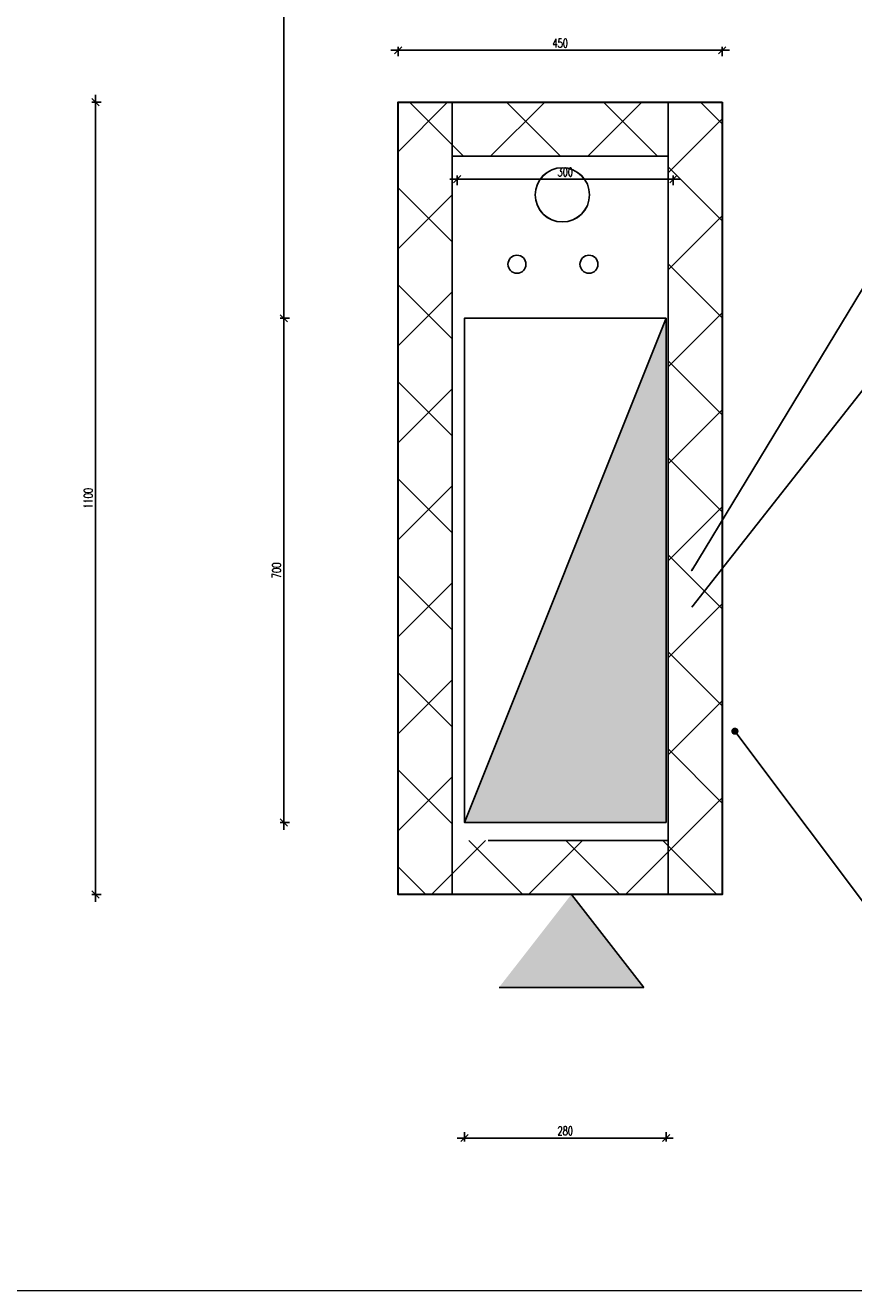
# Model space of a CAD drawing. Header units: centimetres. Extents: x -228435 to 111511, y -89367 to 428125.
# Tile 71 of 219: x -15390 to -14240, y 32600 to 34357. Entities that reach past the tile are written whole.
import ezdxf
from ezdxf.xclip import XClip

# ---------------------------------------------------------------- set-up
doc = ezdxf.new("R2010")
doc.units = ezdxf.units.CM
doc.header["$LTSCALE"] = 50
doc.header["$XCLIPFRAME"] = 0
doc.header["$PDMODE"] = 35
doc.header["$PDSIZE"] = 0.1
for name, pattern in [('DASHDOT2', [12.7, 6.35, -3.175, 0, -3.175]), ('HIDDENX2', [19.05, 12.7, -6.35]), ('Kondygnacja -1$0$DASHED', [0.75, 0.5, -0.25])]:
    doc.linetypes.add(name, pattern=pattern)
doc.layers.get('0').update_dxf_attribs({"color": 8})
doc.layers.get('DEFPOINTS').update_dxf_attribs({"color": 8})
for name, color, linetype in [('ARCH_INFO_OPISY', 8, 'Continuous'), ('ARCH_INFO_OSIE_IST', 8, 'DASHDOT2'), ('bgde_ opis hydranty', 8, 'Continuous'), ('KJP_HYDRANTY', 8, 'Continuous'), ('Kondygnacja -1$0$ARCH_GK', 8, 'Continuous'), ('Kondygnacja -1$0$ARCH_HYDRANTY', 8, 'Continuous'), ('Obudowy i okł. słupów$0$ARCH_INFO_OPISY', 8, 'Continuous')]:
    doc.layers.add(name, color=color, linetype=linetype)
doc.layers.add('ARCH_SUFITY_PODWIESZANE', color=8, linetype='HIDDENX2', lineweight=9)
doc.layers.add('Kondygnacja -1$0$ARCH_INFO_WYMIARY', color=8, linetype='Continuous', lineweight=9)
doc.styles.add('Kondygnacja -1$0$Romans', font='Romans.shx', dxfattribs={"width": 0.7})
doc.styles.add('Obudowy i okł. słupów$0$Standard', font='txt')
doc.dimstyles.new('ISO-25', dxfattribs={"dimtxt": 2.5, "dimasz": 2.5, "dimexe": 1.25, "dimexo": 0.625, "dimtad": 1, "dimtxsty": 'Standard', "dimcen": 2.5, "dimadec": 0, "dimazin": 0, "dimtfac": 1, "dimtmove": 0, "dimatfit": 3, "dimfxl": 0, "dimarcsym": 0})
doc.dimstyles.new('Kondygnacja -1$0$Wymiary 1-100', dxfattribs={"dimtxt": 12, "dimasz": 10, "dimexe": 5, "dimexo": 0, "dimgap": 4, "dimtad": 1, "dimrnd": 0.5, "dimzin": 12, "dimdsep": 46, "dimtxsty": 'Kondygnacja -1$0$Romans', "dimblk": 'Kondygnacja -1$0$_Oblique', "dimcen": 10, "dimdle": 10, "dimclrt": 55, "dimazin": 0, "dimtfac": 1, "dimtmove": 1, "dimatfit": 3, "dimfxl": 0, "dimtolj": 1, "dimtzin": 0, "dimarcsym": 0})
doc.dimstyles.new('Obudowy i okł. słupów$0$ISO-25', dxfattribs={"dimtxt": 2.5, "dimasz": 2.5, "dimexe": 1.25, "dimexo": 15, "dimtad": 1, "dimtxsty": 'Obudowy i okł. słupów$0$Standard', "dimcen": 2.5, "dimadec": 0, "dimazin": 0, "dimtfac": 1, "dimtmove": 0, "dimatfit": 3, "dimfxl": 0, "dimarcsym": 0})

# ---------------------------------------------------------------- blocks, each defined once
blk = doc.blocks.new('SU Lampy kwadratowe +0')
at = {"layer": 'ARCH_SUFITY_PODWIESZANE', "ltscale": 2.5}
blk.add_lwpolyline([(10520, 7940), (10700, 7940), (10700, 7760), (10520, 7760)], close=True, dxfattribs=at)
blk = doc.blocks.new('A$C6FDA0163')
at = {"layer": 'ARCH_INFO_OSIE_IST', "ltscale": 2}
blk.add_line((189.97, 96.08), (189.97, -1924.11), dxfattribs=at)
blk = doc.blocks.new('Kondygnacja -1$0$_Oblique')
at = {"color": 0, "linetype": 'ByBlock', "lineweight": -2}
blk.add_line((-0.5, -0.5), (0.5, 0.5), dxfattribs=at)
blk = doc.blocks.new('*D1138')
at = {"layer": 'DEFPOINTS', "color": 0, "lineweight": 40}
for p in [(-14790.6, 34143), (-14790.6, 34050), (-14490.6, 34050)]:
    blk.add_point(p, dxfattribs=at)
at = {"layer": 'Kondygnacja -1$0$ARCH_INFO_WYMIARY', "color": 0, "lineweight": -2}
for p, q in [((-14480.6, 34143), (-14800.6, 34143)), ((-14790.6, 34135), (-14790.6, 34148)), ((-14490.6, 34135), (-14490.6, 34148))]:
    blk.add_line(p, q, dxfattribs=at)
at = {"layer": 'Kondygnacja -1$0$ARCH_INFO_WYMIARY', "color": 0, "lineweight": -2, "xscale": 10, "yscale": 10, "zscale": 10, "rotation": 180}
blk.add_blockref('Kondygnacja -1$0$_Oblique', (-14790.6, 34143), dxfattribs=at)
at = {"layer": 'Kondygnacja -1$0$ARCH_INFO_WYMIARY', "color": 0, "lineweight": -2, "xscale": 10, "yscale": 10, "zscale": 10}
blk.add_blockref('Kondygnacja -1$0$_Oblique', (-14490.6, 34143), dxfattribs=at)
at = {"layer": 'Kondygnacja -1$0$ARCH_INFO_WYMIARY', "color": 55, "insert": (-14640.6, 34153), "char_height": 12, "attachment_point": 5, "style": 'Kondygnacja -1$0$Romans'}
blk.add_mtext('\\A1;300', dxfattribs=at)
blk = doc.blocks.new('*D1140')
at = {"layer": 'DEFPOINTS', "color": 0, "lineweight": 40}
for p in [(-14780.6, 33250), (-14500.6, 33250), (-14780.6, 32811.9)]:
    blk.add_point(p, dxfattribs=at)
at = {"layer": 'Kondygnacja -1$0$ARCH_INFO_WYMIARY', "color": 0, "lineweight": -2}
for p, q in [((-14780.6, 32819.9), (-14780.6, 32806.9)), ((-14500.6, 32819.9), (-14500.6, 32806.9)), ((-14490.6, 32811.9), (-14790.6, 32811.9))]:
    blk.add_line(p, q, dxfattribs=at)
at = {"layer": 'Kondygnacja -1$0$ARCH_INFO_WYMIARY', "color": 0, "lineweight": -2, "xscale": 10, "yscale": 10, "zscale": 10, "rotation": 180}
blk.add_blockref('Kondygnacja -1$0$_Oblique', (-14780.6, 32811.9), dxfattribs=at)
at = {"layer": 'Kondygnacja -1$0$ARCH_INFO_WYMIARY', "color": 0, "lineweight": -2, "xscale": 10, "yscale": 10, "zscale": 10}
blk.add_blockref('Kondygnacja -1$0$_Oblique', (-14500.6, 32811.9), dxfattribs=at)
at = {"layer": 'Kondygnacja -1$0$ARCH_INFO_WYMIARY', "color": 55, "insert": (-14640.6, 32821.9), "char_height": 12, "attachment_point": 5, "style": 'Kondygnacja -1$0$Romans'}
blk.add_mtext('\\A1;280', dxfattribs=at)
blk = doc.blocks.new('*D1139')
at = {"layer": 'DEFPOINTS', "color": 0, "lineweight": 40}
for p in [(-14780.6, 33950), (-15031.3, 33250), (-14780.6, 33250)]:
    blk.add_point(p, dxfattribs=at)
at = {"layer": 'Kondygnacja -1$0$ARCH_INFO_WYMIARY', "color": 0, "lineweight": -2}
for p, q in [((-15031.3, 33960), (-15031.3, 33240)), ((-15023.3, 33950), (-15036.3, 33950)), ((-15023.3, 33250), (-15036.3, 33250))]:
    blk.add_line(p, q, dxfattribs=at)
at = {"layer": 'Kondygnacja -1$0$ARCH_INFO_WYMIARY', "color": 0, "lineweight": -2, "xscale": 10, "yscale": 10, "zscale": 10}
for p, rotation in [((-15031.3, 33950), 90), ((-15031.3, 33250), 270)]:
    blk.add_blockref('Kondygnacja -1$0$_Oblique', p, dxfattribs=dict(at, rotation=rotation))
at = {"layer": 'Kondygnacja -1$0$ARCH_INFO_WYMIARY', "color": 55, "insert": (-15041.3, 33600), "char_height": 12, "attachment_point": 5, "rotation": 90, "style": 'Kondygnacja -1$0$Romans'}
blk.add_mtext('\\A1;700', dxfattribs=at)
blk = doc.blocks.new('*D1141')
at = {"layer": 'DEFPOINTS', "color": 0, "lineweight": 40}
for p in [(-15031.3, 35000), (-14676.3, 35000, 6300), (-14780.6, 33950, -300)]:
    blk.add_point(p, dxfattribs=at)
at = {"layer": 'Kondygnacja -1$0$ARCH_INFO_WYMIARY', "color": 0, "lineweight": -2}
for p, q in [((-15035.6, 35000), (-15036.3, 35000)), ((-15031.3, 33940), (-15031.3, 35010)), ((-15027.9, 33950), (-15036.3, 33950))]:
    blk.add_line(p, q, dxfattribs=at)
at = {"layer": 'Kondygnacja -1$0$ARCH_INFO_WYMIARY', "color": 0, "lineweight": -2, "xscale": 10, "yscale": 10, "zscale": 10}
for p, rotation in [((-15031.3, 35000), 90), ((-15031.3, 33950), 270)]:
    blk.add_blockref('Kondygnacja -1$0$_Oblique', p, dxfattribs=dict(at, rotation=rotation))
at = {"layer": 'Kondygnacja -1$0$ARCH_INFO_WYMIARY', "color": 55, "insert": (-15041.3, 34475), "char_height": 12, "attachment_point": 5, "rotation": 90, "style": 'Kondygnacja -1$0$Romans'}
blk.add_mtext('\\A1;1050', dxfattribs=at)
blk = doc.blocks.new('Obudowy i okł. słupów$0$_Dot')
at = {"color": 0, "linetype": 'ByBlock', "lineweight": -2}
blk.add_line((-0.5, 0), (-1, 0), dxfattribs=at)
at = {"color": 0, "linetype": 'ByBlock', "const_width": 0.5}
blk.add_lwpolyline([(-0.25, 0, 1), (0.25, 0, 1)], format="xyb", close=True, dxfattribs=at)
blk = doc.blocks.new('*D1256')
at = {"layer": 'DEFPOINTS', "color": 0, "lineweight": 40}
for p in [(-14872.6, 34322), (-14872.6, 34050), (-14422.6, 34050)]:
    blk.add_point(p, dxfattribs=at)
at = {"layer": 'Kondygnacja -1$0$ARCH_INFO_WYMIARY', "color": 0, "lineweight": -2}
for p, q in [((-14872.6, 34314), (-14872.6, 34327)), ((-14422.6, 34314), (-14422.6, 34327)), ((-14412.6, 34322), (-14882.6, 34322))]:
    blk.add_line(p, q, dxfattribs=at)
at = {"layer": 'Kondygnacja -1$0$ARCH_INFO_WYMIARY', "color": 0, "lineweight": -2, "xscale": 10, "yscale": 10, "zscale": 10, "rotation": 180}
blk.add_blockref('Kondygnacja -1$0$_Oblique', (-14872.6, 34322), dxfattribs=at)
at = {"layer": 'Kondygnacja -1$0$ARCH_INFO_WYMIARY', "color": 0, "lineweight": -2, "xscale": 10, "yscale": 10, "zscale": 10}
blk.add_blockref('Kondygnacja -1$0$_Oblique', (-14422.6, 34322), dxfattribs=at)
at = {"layer": 'Kondygnacja -1$0$ARCH_INFO_WYMIARY', "color": 55, "insert": (-14647.6, 34332), "char_height": 12, "attachment_point": 5, "style": 'Kondygnacja -1$0$Romans'}
blk.add_mtext('\\A1;450', dxfattribs=at)
blk = doc.blocks.new('*D1257')
at = {"layer": 'DEFPOINTS', "color": 0, "lineweight": 40}
for p in [(-14780.6, 34250), (-15292.8, 33150), (-14797.6, 33150)]:
    blk.add_point(p, dxfattribs=at)
at = {"layer": 'Kondygnacja -1$0$ARCH_INFO_WYMIARY', "color": 0, "lineweight": -2}
for p, q in [((-15292.8, 34260), (-15292.8, 33140)), ((-15284.8, 34250), (-15297.8, 34250)), ((-15284.8, 33150), (-15297.8, 33150))]:
    blk.add_line(p, q, dxfattribs=at)
at = {"layer": 'Kondygnacja -1$0$ARCH_INFO_WYMIARY', "color": 0, "lineweight": -2, "xscale": 10, "yscale": 10, "zscale": 10}
for p, rotation in [((-15292.8, 34250), 90), ((-15292.8, 33150), 270)]:
    blk.add_blockref('Kondygnacja -1$0$_Oblique', p, dxfattribs=dict(at, rotation=rotation))
at = {"layer": 'Kondygnacja -1$0$ARCH_INFO_WYMIARY', "color": 55, "insert": (-15302.8, 33700), "char_height": 12, "attachment_point": 5, "rotation": 90, "style": 'Kondygnacja -1$0$Romans'}
blk.add_mtext('\\A1;1100', dxfattribs=at)

msp = doc.modelspace()

# ---------------------------------------------------------------- hatches: boundary and pattern name
at = {"layer": 'KJP_HYDRANTY'}
msp.add_hatch(color=256, dxfattribs=at).paths.add_polyline_path([(-14631.97141, 33150.22322), (-14531.40635, 33021.00157), (-14732.53647, 33021.00157)])
at = {"layer": 'Kondygnacja -1$0$ARCH_GK', "linetype": 'Continuous', "lineweight": -3}
h = msp.add_hatch(dxfattribs=at)
h.set_pattern_fill('ANSI37', color=256, scale=30, angle=270, style=0)
h.set_pattern_definition([(315, (-32813.29, 36850.19), (67.3519, 67.3519), []), (45, (-32813.29, 36850.19), (-67.3519, 67.3519), [])])
h.paths.add_polyline_path([(-14497.61663, 34249.95833), (-14422.61663, 34249.95833), (-14422.61663, 33149.95833), (-14497.61663, 33149.95833)])
h.paths.add_polyline_path([(-14497.61663, 34249.95833), (-14497.61663, 34174.95833), (-14797.61663, 34174.95833), (-14797.61663, 34249.95833)])
h.paths.add_polyline_path([(-14797.61663, 34249.95833), (-14872.61663, 34249.95833), (-14872.61663, 33149.95833), (-14797.61663, 33149.95833)])
h.paths.add_polyline_path([(-14497.61663, 33149.95833), (-14497.61663, 33224.95833), (-14797.61663, 33224.95833), (-14797.61663, 33149.95833)])
at = {"layer": 'Kondygnacja -1$0$ARCH_HYDRANTY'}
h = msp.add_hatch(color=256, dxfattribs=at)
h.paths.add_polyline_path([(-14500.63863, 33250), (-14500.63863, 33950), (-14620.63863, 33650), (-14620.63863, 33250)])
h.paths.add_polyline_path([(-14620.63863, 33250), (-14620.63863, 33650), (-14780.63863, 33250)])

# ---------------------------------------------------------------- linework, layer by layer
at = {"layer": 'bgde_ opis hydranty', "ltscale": 1.5, "elevation": -5670}
msp.add_lwpolyline([(-11627.33258, 34340.05586), (-13842.10766, 34340.05586), (-14465, 33549.1085)], dxfattribs=at)
at = {"layer": 'KJP_HYDRANTY'}
for p, q in [((-14631.97141, 33150.22322, 630), (-14531.40635, 33021.00157, 630)), ((-14531.40635, 33021.00157, 630), (-14732.53647, 33021.00157, 630))]:
    msp.add_line(p, q, dxfattribs=at)
for centre in [(-14644.52815, 34121.36788, 630), (-14644.52815, 34121.32622, 630)]:
    msp.add_circle(centre, 37.6514, dxfattribs=at)
at = {"layer": 'Kondygnacja -1$0$ARCH_GK', "linetype": 'Continuous', "lineweight": -3, "elevation": 630}
for points in [[(-14797.61663, 34249.95833), (-14872.61663, 34249.95833), (-14872.61663, 33149.95833), (-14797.61663, 33149.95833), (-14797.61663, 34249.95833)], [(-14497.61663, 34249.95833), (-14497.61663, 34174.95833), (-14797.61663, 34174.95833), (-14797.61663, 34249.95833), (-14497.61663, 34249.95833)], [(-14497.61663, 34249.95833), (-14422.61663, 34249.95833), (-14422.61663, 33149.95833), (-14497.61663, 33149.95833), (-14497.61663, 34249.95833)]]:
    msp.add_lwpolyline(points, dxfattribs=at)
at = {"layer": 'Kondygnacja -1$0$ARCH_GK', "linetype": 'Continuous', "lineweight": 30, "elevation": 630}
msp.add_lwpolyline([(-14422.61663, 34249.95833), (-14422.61663, 33149.95833), (-14872.61663, 33149.95833), (-14872.61663, 34249.95833)], close=True, dxfattribs=at)
at = {"layer": 'Kondygnacja -1$0$ARCH_GK', "linetype": 'Kondygnacja -1$0$DASHED', "lineweight": -3, "ltscale": 10, "elevation": 630}
msp.add_lwpolyline([(-14497.61663, 33149.95833), (-14497.61663, 33224.95833), (-14797.61663, 33224.95833), (-14797.61663, 33149.95833), (-14497.61663, 33149.95833)], dxfattribs=at)
at = {"layer": 'Kondygnacja -1$0$ARCH_HYDRANTY', "elevation": 630}
for points in [[(-14500.63863, 33950), (-14780.63863, 33250), (-14500.63863, 33250)], [(-14500.63863, 33250), (-14500.63863, 33950), (-14780.63863, 33950), (-14780.63863, 33250)]]:
    msp.add_lwpolyline(points, close=True, dxfattribs=at)
at = {"layer": 'Kondygnacja -1$0$ARCH_HYDRANTY'}
for centre in [(-14707.61663, 34024.95833, 630), (-14607.61663, 34024.95833, 630)]:
    msp.add_circle(centre, 12.5, dxfattribs=at)

# ---------------------------------------------------------------- block references
ref = msp.add_blockref('A$C6FDA0163', (-16540, 53190.5, 630), dxfattribs=dict(xscale=10, yscale=10, zscale=10))
XClip(ref).set_block_clipping_path([(-400.031931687, -2219.05), (399.968068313, 380.95)])
at = {"layer": 'ARCH_SUFITY_PODWIESZANE', "ltscale": 2.5, "xscale": 10, "yscale": 10, "zscale": 10}
msp.add_blockref('SU Lampy kwadratowe +0', (-121140, -45000, -5670), dxfattribs=at)

# ---------------------------------------------------------------- dimensions: what is measured, and where the dimension line sits
at = {"layer": 'Kondygnacja -1$0$ARCH_INFO_WYMIARY'}
for base, p1, p2, angle, picture, middle in [((-15031.32685, 35000, 930), (-14780.63863, 33950, 630), (-14676.27727, 35000, 7230), 90, '*D1141', (-15041.32685, 34475, 930)), ((-15292.75492, 33149.95833, 630), (-14780.63863, 34249.95833, 630), (-14797.61663, 33149.95833, 630), 270, '*D1257', (-15302.75492, 33699.95833, 630)), ((-15031.32685, 33250, 630), (-14780.63863, 33950, 630), (-14780.63863, 33250, 630), 270, '*D1139', (-15041.32685, 33600, 630))]:
    dim = msp.add_linear_dim(base=base, p1=p1, p2=p2, angle=angle, dimstyle='Kondygnacja -1$0$Wymiary 1-100', dxfattribs=at)
    dim.commit()
    dim.dimension.update_dxf_attribs({"geometry": picture, "text_midpoint": middle})
for base, p1, p2, picture, middle in [((-14872.61663, 34321.99752, 630), (-14422.61663, 34049.95833, 630), (-14872.61663, 34049.95833, 630), '*D1256', (-14647.61663, 34331.99752, 630)), ((-14790.63863, 34143.02201, 630), (-14490.63863, 34050, 630), (-14790.63863, 34050, 630), '*D1138', (-14640.63863, 34153.02201, 630)), ((-14780.63863, 32811.899, 630), (-14500.63863, 33250, 630), (-14780.63863, 33250, 630), '*D1140', (-14640.63863, 32821.899, 630))]:
    dim = msp.add_linear_dim(base=base, p1=p1, p2=p2, dimstyle='Kondygnacja -1$0$Wymiary 1-100', dxfattribs=at)
    dim.commit()
    dim.dimension.update_dxf_attribs({"geometry": picture, "text_midpoint": middle})

# ---------------------------------------------------------------- leaders
at = {"layer": 'ARCH_INFO_OPISY'}
msp.add_leader([(-14405, 33376.68738, -5670), (-13957.42478, 32779.81163, -5670), (-11970.31572, 32779.81163, -5670)], dimstyle='ISO-25', override={"dimscale": 5, "dimasz": 2, "dimtad": 0, "dimldrblk": 'Dot'}, dxfattribs=at)
at = {"layer": 'Obudowy i okł. słupów$0$ARCH_INFO_OPISY', "ltscale": 0.3}
msp.add_leader([(-14465, 33600, -5670), (-13823.49732, 34658.67052, -5670), (-12858.61742, 34658.67052, -5670)], dimstyle='Obudowy i okł. słupów$0$ISO-25', override={"dimscale": 5, "dimasz": 0.5, "dimtad": 0, "dimldrblk": 'Obudowy i okł. słupów$0$_Dot'}, dxfattribs=at)

doc.saveas('drawing.dxf')
